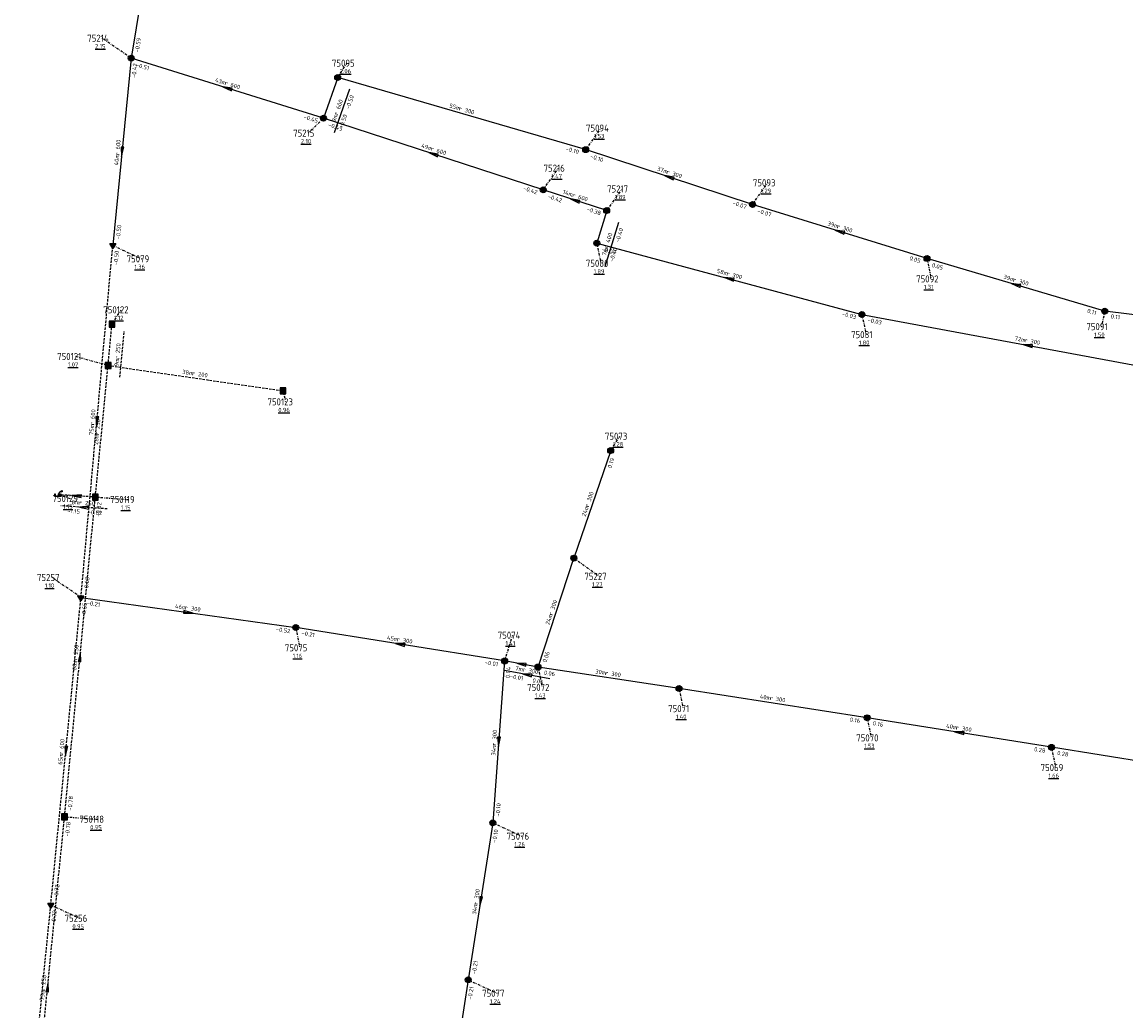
# Model space of a CAD drawing. Extents: x 188323 to 208361, y 565368 to 574910.
# Tile 232 of 256: x 199785 to 200019, y 572023 to 572232. Entities that reach past the tile are written whole.
import ezdxf

# ---------------------------------------------------------------- set-up
doc = ezdxf.new("R2010")
doc.units = 0
doc.linetypes.add('DASHDOT', pattern=[1, 0.5, -0.25, 0, -0.25])
doc.linetypes.add('DASHED', pattern=[0.75, 0.5, -0.25])
doc.layers.get('0').update_dxf_attribs({"linetype": 'CONTINUOUS'})
for name, color, linetype in [('RIO-AFM', 7, 'CONTINUOUS'), ('RIO-BOK', 7, 'CONTINUOUS'), ('RIO-DET', 7, 'CONTINUOUS'), ('RIO-KNP', 7, 'CONTINUOUS'), ('RIO-KNR', 7, 'CONTINUOUS'), ('RIO-LAG_0B', 7, 'CONTINUOUS'), ('RIO-LAG_1B', 7, 'DASHED'), ('RIO-LAG_2B', 7, 'DASHED'), ('RIO-LEN', 7, 'CONTINUOUS'), ('RIO-MVD', 1, 'CONTINUOUS'), ('RIO-VRB', 6, 'DASHDOT'), ('RIO-VRH', 7, 'CONTINUOUS')]:
    doc.layers.add(name, color=color, linetype=linetype)
doc.styles.add('RIO-TXT', font='isocp.shx')

# ---------------------------------------------------------------- blocks, each defined once
blk = doc.blocks.new('L_VHR')
blk.add_lwpolyline([(-0.5, 0), (0.5, 0), (-0.5, 0.15), (-0.5, -0.15), (0.5, 0)])
blk = doc.blocks.new('K_IPR')
blk.add_lwpolyline([(-0.5, -0.5), (0.5, -0.5), (0.5, 0.5), (-0.5, 0.5)], close=True)
blk.add_solid([(-0.5, 0.5), (0.5, 0.5), (-0.5, -0.5), (0.5, -0.5)])
at = {"style": 'RIO-TXT', "flags": 1}
blk.add_attdef('KNOOPNAAM', (2, 2), '', height=1, dxfattribs=at)
blk = doc.blocks.new('K_UTB')
blk.add_lwpolyline([(0.5, 0.15), (0.5, -0.3), (-0.5, -0.3), (-0.5, 0.15), (-0.45, 0.15), (-0.45, -0.25), (0, -0.25), (0.45, -0.25), (0.45, 0.15)], close=True)
blk.add_lwpolyline([(0.85, 0.6), (0.55, 0.65), (0.614828, 0.459583), (0.850842, 0.598937)])
blk.add_arc((0.85, -0.25), 0.85, 90, 180)
at = {"style": 'RIO-TXT', "flags": 1}
blk.add_attdef('KNOOPNAAM', (2, 2), '', height=1, dxfattribs=at)
blk = doc.blocks.new('K_IPG')
blk.add_circle((0, 0), 0.5)
for points in [[(0, 0), (-0.5, 0), (-0.433013, 0.25)], [(0, 0), (-0.433013, -0.25), (-0.5, 0)], [(0, 0), (-0.433013, 0.25), (-0.25, 0.433013)], [(0, 0), (-0.25, -0.433013), (-0.433013, -0.25)], [(0, 0), (-0.25, 0.433013), (0, 0.5)], [(0, 0), (0, -0.5), (-0.25, -0.433013)], [(0, 0), (0, 0.5), (0.25, 0.433013)], [(0, 0), (0.25, 0.433013), (0.433013, 0.25)], [(0, 0), (0.433013, 0.25), (0.5, 0)], [(0, 0), (0.5, 0), (0.433013, -0.25)], [(0, 0), (0.433013, -0.25), (0.25, -0.433013)], [(0, 0), (0.25, -0.433013), (0, -0.5)]]:
    blk.add_solid(points)
at = {"style": 'RIO-TXT', "flags": 1}
blk.add_attdef('KNOOPNAAM', (2, 2), '', height=1, dxfattribs=at)
blk = doc.blocks.new('K_IPD')
blk.add_lwpolyline([(-0.496027, 0.307994), (0.503973, 0.307994), (0.003973, -0.558031)], close=True)
blk.add_solid([(-0.496027, 0.307994), (0.503973, 0.307994), (0.003973, -0.558031)])
at = {"style": 'RIO-TXT', "flags": 1}
blk.add_attdef('KNOOPNAAM', (2, 2), '', height=1, dxfattribs=at)
blk = doc.blocks.new('1107_06______750119____750129_')
at = {"layer": 'RIO-LAG_1B'}
blk.add_line((0, 0), (-9.801, 0.637), dxfattribs=at)
at = {"layer": 'RIO-VRH', "xscale": 2, "yscale": 2, "zscale": 2, "rotation": 176.2581}
blk.add_blockref('L_VHR', (-4.9005, 0.3185), dxfattribs=at)
at = {"layer": 'RIO-AFM', "style": 'RIO-TXT'}
blk.add_text('r 250', height=0.9, rotation=356.2581, dxfattribs=at).set_placement((-5.9461, 0.8884))
at = {"layer": 'RIO-BOK', "style": 'RIO-TXT'}
for s, p in [('-1.15', (-8.4946, -0.8505)), ('-0.82', (-4.1827, -1.1298))]:
    blk.add_text(s, height=0.9, rotation=356.2581, dxfattribs=at).set_placement(p)
at = {"layer": 'RIO-LEN', "style": 'RIO-TXT'}
blk.add_text('8m', height=0.9, rotation=356.2581, dxfattribs=at).set_placement((-7.5627, 0.9931))
blk = doc.blocks.new('1108_06______750121____750122_')
at = {"layer": 'RIO-LAG_1B'}
blk.add_line((0, 0), (0.937, 9.776), dxfattribs=at)
at = {"layer": 'RIO-AFM', "style": 'RIO-TXT'}
blk.add_text('r 250', height=0.9, rotation=84.5141, dxfattribs=at).set_placement((-0.1321, 3.8603))
at = {"layer": 'RIO-LEN', "style": 'RIO-TXT'}
blk.add_text('9m', height=0.9, rotation=84.5141, dxfattribs=at).set_placement((-0.2868, 2.2477))
blk = doc.blocks.new('1117_06______75072_____75074_')
at = {"layer": 'RIO-LAG_0B'}
blk.add_line((0, 0), (-9.661, 1.765), dxfattribs=at)
at = {"layer": 'RIO-VRH', "xscale": 2, "yscale": 2, "zscale": 2, "rotation": 169.6252}
blk.add_blockref('L_VHR', (-4.8305, 0.8825), dxfattribs=at)
at = {"layer": 'RIO-AFM', "style": 'RIO-TXT'}
blk.add_text('r 300', height=0.9, rotation=349.6252, dxfattribs=at).set_placement((-5.8034, 1.5695))
at = {"layer": 'RIO-BOK', "style": 'RIO-TXT'}
for s, p in [('-0.01', (-8.5352, 0.1365)), ('0.06', (-3.7541, -0.7358))]:
    blk.add_text(s, height=0.9, rotation=349.6252, dxfattribs=at).set_placement(p)
at = {"layer": 'RIO-LEN', "style": 'RIO-TXT'}
blk.add_text('7m', height=0.9, rotation=349.6252, dxfattribs=at).set_placement((-7.3971, 1.8602))
blk = doc.blocks.new('1118_06______75217_____75080_')
at = {"layer": 'RIO-LAG_0B'}
blk.add_line((0, 0), (-2.877, -9.391), dxfattribs=at)
at = {"layer": 'RIO-AFM', "style": 'RIO-TXT'}
blk.add_text('r 400', height=0.9, rotation=432.9426, dxfattribs=at).set_placement((-2.2343, -5.5818))
at = {"layer": 'RIO-BOK', "style": 'RIO-TXT'}
for p in [(0.1356, -4.3302), (-1.1287, -8.4621)]:
    blk.add_text('-0.40', height=0.9, rotation=432.9426, dxfattribs=at).set_placement(p)
at = {"layer": 'RIO-LEN', "style": 'RIO-TXT'}
blk.add_text('7m', height=0.9, rotation=432.9426, dxfattribs=at).set_placement((-2.7083, -7.1309))
blk = doc.blocks.new('1119_06______75095_____75215_')
at = {"layer": 'RIO-LAG_0B'}
blk.add_line((0, 0), (-3.232, -9.275), dxfattribs=at)
at = {"layer": 'RIO-AFM', "style": 'RIO-TXT'}
blk.add_text('r 600', height=0.9, rotation=430.7622, dxfattribs=at).set_placement((-2.4448, -5.493))
at = {"layer": 'RIO-BOK', "style": 'RIO-TXT'}
for p in [(-0.029, -4.3325), (-1.4496, -8.4133)]:
    blk.add_text('-0.50', height=0.9, rotation=430.7622, dxfattribs=at).set_placement(p)
at = {"layer": 'RIO-LEN', "style": 'RIO-TXT'}
blk.add_text('9m', height=0.9, rotation=430.7622, dxfattribs=at).set_placement((-2.9774, -7.0229))

msp = doc.modelspace()

# ---------------------------------------------------------------- linework, layer by layer
at = {"layer": 'RIO-LAG_0B'}
for p, q in [((199813.296, 572258.496), (199807.808, 572224.512)), ((199807.808, 572224.512), (199803.904, 572184.832)), ((199848.608, 572211.776), (199807.808, 572224.512)), ((199851.6, 572220.416), (199848.608, 572211.776)), ((199904.192, 572205.12), (199851.6, 572220.416)), ((199895.2, 572196.608), (199848.608, 572211.776)), ((199939.6, 572193.472), (199904.192, 572205.12)), ((199908.656, 572192.192), (199895.2, 572196.608)), ((199908.656, 572192.192), (199906.544, 572185.28)), ((199976.608, 572182.016), (199939.6, 572193.472)), ((199906.544, 572185.28), (199962.8, 572170.176)), ((200014.304, 572170.88), (199976.608, 572182.016)), ((200064.096, 572164.8), (200014.304, 572170.88)), ((199962.8, 572170.176), (200033.104, 572157.12)), ((199909.504, 572141.312), (199901.696, 572118.528)), ((199894.096, 572095.424), (199901.696, 572118.528)), ((199797.136, 572110.144), (199842.704, 572103.808)), ((199887.008, 572096.704), (199842.704, 572103.808)), ((199887.008, 572096.704), (199884.496, 572062.4)), ((199894.096, 572095.424), (199887.008, 572096.704)), ((199924, 572090.88), (199894.096, 572095.424)), ((199963.904, 572084.672), (199924, 572090.88)), ((200003.008, 572078.4), (199963.904, 572084.672)), ((200042.096, 572072.128), (200003.008, 572078.4)), ((199884.496, 572062.4), (199879.296, 572029.12)), ((199879.296, 572029.12), (199874.304, 571997.568))]:
    msp.add_line(p, q, dxfattribs=at)
at = {"layer": 'RIO-LAG_1B'}
for p, q in [((199802.896, 572159.36), (199803.728, 572168.128)), ((199800.192, 572131.456), (199802.896, 572159.36)), ((199802.896, 572159.36), (199840, 572153.984)), ((199800.192, 572131.456), (199792.256, 572131.968)), ((199793.664, 572063.68), (199800.192, 572131.456)), ((199786.48, 571991.424), (199793.664, 572063.68))]:
    msp.add_line(p, q, dxfattribs=at)
at = {"layer": 'RIO-LAG_2B'}
for p, q in [((199797.136, 572110.144), (199803.904, 572184.832)), ((199790.736, 572044.992), (199797.136, 572110.144)), ((199784.656, 571983.296), (199790.736, 572044.992))]:
    msp.add_line(p, q, dxfattribs=at)
at = {"layer": 'RIO-VRB'}
for p, q in [((199807.8, 572224.5), (199801.6719, 572228.7359)), ((199851.6, 572220.4), (199853.5764, 572223.4558)), ((199848.6, 572211.8), (199845.3394, 572208.611)), ((199904.2, 572205.1), (199907.4618, 572209.688)), ((199895.2, 572196.6), (199898.4618, 572201.188)), ((199908.66, 572192.19), (199911.9218, 572196.778)), ((199939.6, 572193.5), (199942.8618, 572198.088)), ((199803.9, 572184.8), (199810.0269, 572181.9622)), ((199906.55, 572185.31), (199907.4306, 572181.012)), ((199976.6, 572182), (199977.4806, 572177.702)), ((199803.73, 572168.1), (199805.7064, 572171.1558)), ((200014.3, 572170.9), (200013.5942, 572167.5866)), ((199962.8, 572170.19), (199963.6806, 572165.892)), ((199802.89, 572159.34), (199795.9221, 572161.2665)), ((199840, 572153.96), (199840.5335, 572151.6316)), ((199909.5, 572141.3), (199911.4764, 572144.3558)), ((199792.25, 572131.99), (199794.9129, 572131.1524)), ((199800.2, 572131.47), (199807.1675, 572130.9413)), ((199901.7, 572118.5), (199907.1194, 572114.6519)), ((199797.14, 572110.17), (199791.0119, 572114.4059)), ((199842.7, 572103.8), (199843.5806, 572099.502)), ((199887, 572096.7), (199888.7352, 572102.1692)), ((199894.1, 572095.4), (199894.9806, 572091.102)), ((199924, 572090.9), (199924.8806, 572086.602)), ((199963.9, 572084.7), (199964.7806, 572080.402)), ((200003, 572078.4), (200003.8806, 572074.102)), ((199793.67, 572063.68), (199800.6375, 572063.1513)), ((199884.5, 572062.4), (199890.6269, 572059.5622)), ((199790.74, 572044.99), (199796.8669, 572042.1522)), ((199879.3, 572029.1), (199885.4269, 572026.2622))]:
    msp.add_line(p, q, dxfattribs=at)

# ---------------------------------------------------------------- block references
at = {"layer": 'RIO-DET'}
for name, p in [('1119_06______75095_____75215_', (199854.096, 572217.92)), ('1118_06______75217_____75080_', (199911.168, 572189.696)), ('1108_06______750121____750122_', (199805.392, 572156.864)), ('1107_06______750119____750129_', (199802.704, 572128.96)), ('1117_06______75072_____75074_', (199896.608, 572092.928))]:
    msp.add_blockref(name, p, dxfattribs=at)
at = {"layer": 'RIO-KNP', "xscale": 1.25, "yscale": 1.25, "zscale": 1.25}
for name, p in [('K_IPG', (199807.808, 572224.512)), ('K_IPG', (199851.6, 572220.416)), ('K_IPG', (199848.608, 572211.776)), ('K_IPG', (199904.192, 572205.12)), ('K_IPG', (199895.2, 572196.608)), ('K_IPG', (199939.6, 572193.472)), ('K_IPG', (199908.656, 572192.192)), ('K_IPD', (199803.904, 572184.832)), ('K_IPG', (199906.544, 572185.28)), ('K_IPG', (199976.608, 572182.016)), ('K_IPG', (199962.8, 572170.176)), ('K_IPG', (200014.304, 572170.88)), ('K_IPR', (199803.728, 572168.128)), ('K_IPR', (199802.896, 572159.36)), ('K_IPR', (199840, 572153.984)), ('K_IPG', (199909.504, 572141.312)), ('K_UTB', (199792.256, 572131.968)), ('K_IPR', (199800.192, 572131.456)), ('K_IPG', (199901.696, 572118.528)), ('K_IPD', (199797.136, 572110.144)), ('K_IPG', (199842.704, 572103.808)), ('K_IPG', (199887.008, 572096.704)), ('K_IPG', (199894.096, 572095.424)), ('K_IPG', (199924, 572090.88)), ('K_IPG', (199963.904, 572084.672)), ('K_IPG', (200003.008, 572078.4)), ('K_IPR', (199793.664, 572063.68)), ('K_IPG', (199884.496, 572062.4)), ('K_IPD', (199790.736, 572044.992)), ('K_IPG', (199879.296, 572029.12))]:
    msp.add_blockref(name, p, dxfattribs=at)
at = {"layer": 'RIO-VRH', "xscale": 2, "yscale": 2, "zscale": 2}
for p, rotation in [((199828.2, 572218.15), 162.7117), ((199805.85, 572204.65), 264.3809), ((199871.9, 572204.2), 161.9365), ((199921.9, 572199.3), 161.8587), ((199901.93, 572194.395), 161.8611), ((199958.1, 572187.75), 162.7359), ((199934.675, 572177.75), 524.9561), ((199995.45, 572176.45), 163.5957), ((199997.95, 572163.645), 529.4532), ((199800.52, 572147.485), 264.8157), ((199796.225, 572131.73), 176.2581), ((199819.92, 572106.985), 352.0416), ((199864.85, 572100.25), 170.8955), ((199796.935, 572097.575), 84.4893), ((199890.55, 572096.05), 169.6252), ((199983.45, 572081.55), 170.8478), ((199885.75, 572079.55), 265.8226), ((199793.94, 572077.58), 264.3836), ((199881.9, 572045.75), 261.1164), ((199790.075, 572027.56), 84.3076)]:
    msp.add_blockref('L_VHR', p, dxfattribs=dict(at, rotation=rotation))

# ---------------------------------------------------------------- texts
at = {"layer": 'RIO-AFM', "style": 'RIO-TXT'}
for s, rotation, p in [('r 600', 342.7117, (199827.5784, 572218.8808)), ('r 300', 343.7833, (199877.2663, 572213.4726)), ('r 600', 444.3809, (199805.2611, 572203.8937)), ('r 600', 341.9365, (199871.2893, 572204.9409)), ('r 300', 341.8587, (199921.2892, 572200.0382)), ('r 600', 341.8611, (199901.3169, 572195.1262)), ('r 300', 342.7359, (199957.4777, 572188.4793)), ('r 300', 344.9561, (199934.0267, 572178.4606)), ('r 300', 343.5956, (199994.8173, 572177.17)), ('r 300', 349.4533, (199997.2489, 572164.3067)), ('r 200', 351.7519, (199820.716, 572157.2724)), ('r 600', 84.8157, (199799.949, 572146.7232)), ('r 250', 84.4784, (199800.9695, 572144.6466)), ('r 300', 431.1068, (199904.8579, 572129.2974)), ('r 300', 352.0416, (199819.1887, 572107.6063)), ('r 300', 71.7813, (199897.1719, 572106.3369)), ('r 300', 350.8955, (199864.1311, 572100.8855)), ('r 250', 84.4893, (199796.3596, 572096.8164)), ('r 300', 351.442, (199908.3242, 572093.774)), ('r 300', 351.1684, (199943.2276, 572088.4307)), ('r 300', 350.8478, (199982.7314, 572082.1844)), ('r 600', 84.3836, (199793.3632, 572076.8226)), ('r 300', 445.8226, (199885.182, 572078.7785)), ('r 300', 441.1164, (199881.2709, 572045.0279)), ('r 250', 84.3076, (199789.4972, 572026.8031))]:
    msp.add_text(s, height=0.9, rotation=rotation, dxfattribs=at).set_placement(p)
at = {"layer": 'RIO-BOK', "style": 'RIO-TXT'}
for s, rotation, p in [('-0.59', 440.803, (199809.4048, 572225.6593)), ('-0.42', 444.3809, (199808.7699, 572220.2855)), ('-0.51', 342.7117, (199808.7215, 572222.7478)), ('-0.45', 342.7117, (199844.2762, 572211.7053)), ('-0.45', 341.9365, (199849.4978, 572210.0355)), ('-0.10', 343.7833, (199899.8817, 572204.9315)), ('-0.10', 341.8587, (199905.0954, 572203.3343)), ('-0.42', 341.9365, (199890.8771, 572196.5674)), ('-0.42', 341.8611, (199896.0954, 572194.8343)), ('-0.07', 341.8587, (199935.275, 572193.4661)), ('-0.38', 341.8611, (199904.3305, 572192.142)), ('-0.07', 342.7359, (199940.5223, 572191.7482)), ('-0.50', 444.3809, (199805.4293, 572186.0572)), ('-0.50', 84.8157, (199804.9244, 572180.5897)), ('-0.09', 344.9561, (199907.5395, 572183.5953)), ('0.05', 342.7359, (199972.7912, 572181.7411)), ('0.05', 343.5956, (199977.5485, 572180.2622)), ('-0.03', 344.9561, (199958.486, 572169.9355)), ('0.11', 343.5956, (200010.4964, 572170.5841)), ('-0.03', 349.4533, (199963.9209, 572168.5581)), ('0.11', 353.0173, (200015.5202, 572169.341)), ('0.19', 431.1068, (199909.6601, 572137.483)), ('-0.82', 84.4893, (199801.2003, 572127.2537)), ('-0.63', 84.8157, (199798.6606, 572111.4378)), ('-0.65', 84.3836, (199798.1326, 572105.9521)), ('-0.21', 352.0416, (199798.3334, 572108.5904)), ('-0.52', 352.0416, (199838.4498, 572103.0075)), ('-0.21', 350.8955, (199843.8616, 572102.1969)), ('0.06', 71.7813, (199895.8673, 572096.2921)), ('-0.01', 350.8955, (199882.7345, 572095.9919)), ('0.04', 445.8226, (199888.118, 572093.0487)), ('0.06', 351.442, (199895.2768, 572093.808)), ('0.16', 351.1684, (199960.1707, 572083.8863)), ('0.16', 350.8478, (199965.0603, 572083.0959)), ('0.28', 350.8478, (199999.2666, 572077.6066)), ('0.28', 350.8478, (200004.1603, 572076.7959)), ('-0.78', 84.4893, (199795.1978, 572064.9391)), ('-0.10', 445.8226, (199885.9972, 572063.6953)), ('-0.78', 84.3076, (199794.6569, 572059.4604)), ('-0.10', 441.1164, (199885.2321, 572058.1361)), ('-0.72', 84.3836, (199792.2701, 572046.2463)), ('-0.72', 84.3536, (199791.7303, 572040.7712)), ('-0.21', 441.1164, (199880.8985, 572030.268)), ('-0.21', 440.9725, (199880.0226, 572024.8343))]:
    msp.add_text(s, height=0.9, rotation=rotation, dxfattribs=at).set_placement(p)
at = {"layer": 'RIO-KNR', "style": 'RIO-TXT'}
for s, p in [('75214', (199798.4844, 572227.9859)), ('75095', (199850.3889, 572222.7058)), ('75094', (199904.2743, 572208.938)), ('75215', (199842.1519, 572207.861)), ('75216', (199895.2743, 572200.438)), ('75093', (199939.6743, 572197.338)), ('75217', (199908.7343, 572196.028)), ('75079', (199806.8394, 572181.2122)), ('75080', (199904.2431, 572180.262)), ('75092', (199974.2931, 572176.952)), ('750122', (199801.8814, 572170.4058)), ('75091', (200010.4067, 572166.8366)), ('75081', (199960.4931, 572165.142)), ('750121', (199792.0971, 572160.5165)), ('750123', (199836.7085, 572150.8816)), ('75073', (199908.2889, 572143.6058)), ('750129', (199791.0879, 572130.4024)), ('750119', (199803.3425, 572130.1913)), ('75257', (199787.8244, 572113.6559)), ('75227', (199903.9319, 572113.9019)), ('75074', (199885.5477, 572101.4192)), ('75075', (199840.3931, 572098.752)), ('75072', (199891.7931, 572090.352)), ('75071', (199921.6931, 572085.852)), ('75070', (199961.5931, 572079.652)), ('75069', (200000.6931, 572073.352)), ('750118', (199796.8125, 572062.4013)), ('75076', (199887.4394, 572058.8122)), ('75256', (199793.6794, 572041.4022)), ('75077', (199882.2394, 572025.5122))]:
    msp.add_text(s, height=1.5, dxfattribs=at).set_placement(p)
at = {"layer": 'RIO-LEN', "style": 'RIO-TXT'}
for s, rotation, p in [('43m', 342.7117, (199825.5156, 572219.5215)), ('55m', 343.7833, (199875.1919, 572214.0746)), ('49m', 341.9365, (199869.2353, 572205.6095)), ('40m', 444.3809, (199805.0513, 572201.7439)), ('37m', 341.8587, (199919.2362, 572200.7095)), ('14m', 341.8611, (199899.2639, 572195.7974)), ('39m', 342.7359, (199955.4146, 572189.1191)), ('58m', 344.9561, (199931.9403, 572179.02)), ('39m', 343.5956, (199992.7448, 572177.7787)), ('72m', 349.4533, (199995.1251, 572164.7007)), ('38m', 351.7519, (199818.5782, 572157.5809)), ('75m', 84.8157, (199799.7541, 572144.572)), ('28m', 84.4784, (199800.762, 572142.4966)), ('24m', 431.1068, (199904.16, 572127.2532)), ('46m', 352.0416, (199817.0493, 572107.9041)), ('24m', 71.7813, (199896.4969, 572104.2851)), ('45m', 350.8955, (199861.9981, 572101.226)), ('68m', 84.4893, (199796.1525, 572094.6663)), ('30m', 351.442, (199906.188, 572094.0941)), ('40m', 351.1684, (199941.093, 572088.761)), ('40m', 350.8478, (199980.5987, 572082.5267)), ('65m', 84.3836, (199793.1522, 572074.6729)), ('34m', 445.8226, (199885.0264, 572076.6241)), ('34m', 441.1164, (199880.939, 572042.8935)), ('73m', 84.3076, (199789.2833, 572024.6537))]:
    msp.add_text(s, height=0.9, rotation=rotation, dxfattribs=at).set_placement(p)
at = {"layer": 'RIO-MVD', "style": 'RIO-TXT'}
for s, p in [('%%U2.15', (199800.1419, 572226.5859)), ('%%U2.06', (199852.0464, 572221.3058)), ('%%U1.53', (199905.9318, 572207.538)), ('%%U2.10', (199843.8094, 572206.461)), ('%%U1.47', (199896.9318, 572199.038)), ('%%U1.29', (199941.3318, 572195.938)), ('%%U1.89', (199910.3918, 572194.628)), ('%%U1.36', (199808.4969, 572179.8122)), ('%%U1.89', (199905.9006, 572178.862)), ('%%U1.31', (199975.9506, 572175.552)), ('%%U1.12', (199804.1764, 572169.0058)), ('%%U1.50', (200012.0642, 572165.4366)), ('%%U1.80', (199962.1506, 572163.742)), ('%%U1.07', (199794.3921, 572159.1165)), ('%%U0.96', (199839.0035, 572149.4816)), ('%%U1.28', (199909.9464, 572142.2058)), ('%%U1.15', (199793.3829, 572129.0024)), ('%%U1.15', (199805.6375, 572128.7913)), ('%%U1.10', (199789.4819, 572112.2559)), ('%%U1.27', (199905.5894, 572112.5019)), ('%%U1.41', (199887.2052, 572100.0192)), ('%%U1.16', (199842.0506, 572097.352)), ('%%U1.43', (199893.4506, 572088.952)), ('%%U1.40', (199923.3506, 572084.452)), ('%%U1.53', (199963.2506, 572078.252)), ('%%U1.66', (200002.3506, 572071.952)), ('%%U0.95', (199799.1075, 572061.0013)), ('%%U1.26', (199889.0969, 572057.4122)), ('%%U0.95', (199795.3369, 572040.0022)), ('%%U1.24', (199883.8969, 572024.1122))]:
    msp.add_text(s, height=0.9, dxfattribs=at).set_placement(p)

doc.saveas('drawing.dxf')
